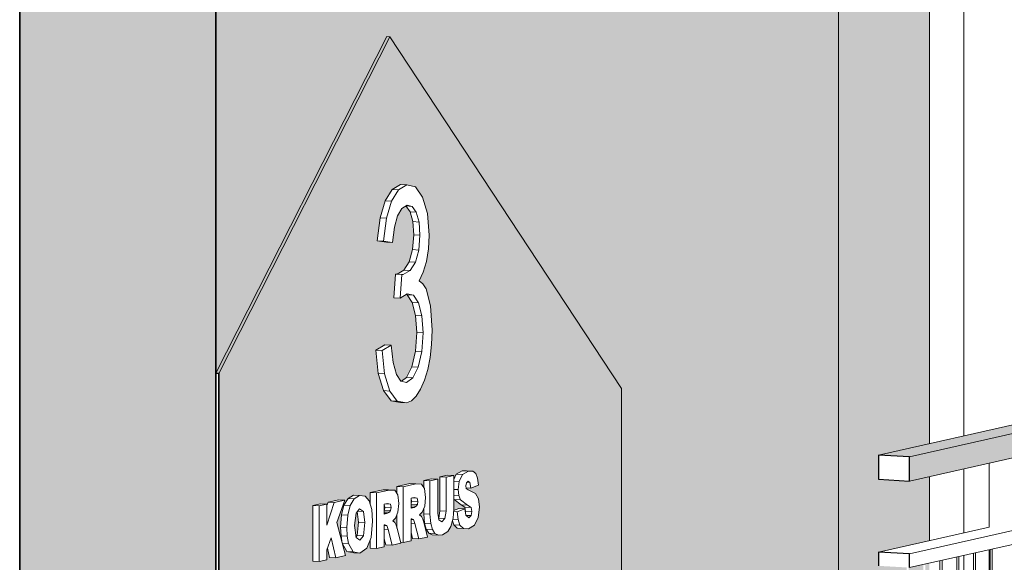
# Model space of a CAD drawing. Header units: millimetres. Extents: x -35550 to -1797, y -2320 to 9844.
# Tile 88 of 96: x -11083 to -9669, y 7360 to 8139. Entities that reach past the tile are written whole.
import ezdxf

# ---------------------------------------------------------------- set-up
doc = ezdxf.new("R2010")
doc.units = ezdxf.units.MM
for name, color, linetype, lineweight in [('Balusters', 7, 'Continuous', 18), ('Generic Models', 7, 'Continuous', 18), ('Generic Models-6', 7, 'Continuous', 35), ('Railings', 7, 'Continuous', 18), ('Rails', 7, 'Continuous', 25), ('Rails-2', 7, 'Continuous', 18), ('Section Boxes', 7, 'Continuous', 9), ('Walls', 7, 'Continuous', 18), ('Walls-1', 7, 'Continuous', 35)]:
    doc.layers.add(name, color=color, linetype=linetype, lineweight=lineweight)
for name, color, linetype, lineweight, true_color in [('Cut Pattern-1', 7, 'Continuous', 18, 0x787878), ('Generic Models-4', 7, 'Continuous', 18, 0x7da2b7), ('Rails-1', 7, 'Continuous', 18, 0xbd9e5e), ('Surface Pattern-1', 7, 'Continuous', 18, 0xc0c0c0)]:
    doc.layers.add(name, color=color, linetype=linetype, lineweight=lineweight, true_color=true_color)

# ---------------------------------------------------------------- blocks, each defined once
blk = doc.blocks.new('Railing - 20x50mm-V200-3D - trepikoda')
at = {"layer": 'Balusters'}
for p, q in [((26332.1, 7514.3), (26323.2, 7512.3)), ((26323.2, 6508.6), (26323.2, 7512.3)), ((26332.1, 7514.3), (26332.1, 6510.6)), ((26278.4, 7410.5), (26278.4, 7502.2)), ((26278.4, 7344.4), (26278.4, 7378)), ((26278.4, 7294.7), (26278.4, 7341.6)), ((26278.4, 7245), (26278.4, 7291.9)), ((26278.4, 7195.3), (26278.4, 7242.2)), ((26278.4, 7145.6), (26278.4, 7192.5)), ((26278.4, 7095.9), (26278.4, 7142.9)), ((26278.4, 7046.2), (26278.4, 7093.2)), ((26278.4, 6996.5), (26278.4, 7043.5)), ((26278.4, 6946.9), (26278.4, 6993.8)), ((26278.4, 6897.2), (26278.4, 6944.1)), ((26278.4, 6847.5), (26278.4, 6894.4)), ((26278.4, 6797.8), (26278.4, 6844.7)), ((26278.4, 6748.1), (26278.4, 6795)), ((26278.4, 6698.4), (26278.4, 6745.4)), ((26278.4, 6648.7), (26278.4, 6695.7)), ((26278.4, 6610.5), (26278.4, 6646)), ((26278.4, 6552), (26278.4, 6578)), ((26282.9, 6510.9), (26323.2, 6508.6)), ((26323.2, 6508.6), (26332.1, 6510.6))]:
    blk.add_line(p, q, dxfattribs=at)
blk = doc.blocks.new('Railing - 3mm-V201-3D - trepikoda')
at = {"layer": 'Balusters'}
for p, q in [((26279.8, 7378.3), (26279.8, 6604.8)), ((26282.8, 6604.8), (26282.8, 7379)), ((26282.6, 6604.8), (26282.8, 6604.8))]:
    blk.add_line(p, q, dxfattribs=at)
blk.add_polyline3d([(26279.8, 6604.8, 0), (26279.8, 6604.8, 0), (26280, 6604.7, 0), (26280.6, 6604.7, 0), (26281.4, 6604.7, 0), (26282.1, 6604.7, 0), (26282.6, 6604.8, 0)], dxfattribs=at)
blk = doc.blocks.new('Railing - 3mm-V202-3D - trepikoda')
at = {"layer": 'Balusters'}
for p, q in [((26255.8, 7372.9), (26255.8, 7337.9)), ((26258.8, 6599.4), (26258.8, 7373.6)), ((26255.8, 7337.8), (26255.8, 7288.2)), ((26255.8, 7288.2), (26255.8, 7238.5)), ((26255.8, 7238.5), (26255.8, 7188.8)), ((26255.8, 7188.8), (26255.8, 7139.1)), ((26255.8, 7139.1), (26255.8, 7089.4)), ((26255.8, 7089.4), (26255.8, 7039.7)), ((26255.8, 7039.7), (26255.8, 6990)), ((26255.8, 6990), (26255.8, 6940.4)), ((26255.8, 6940.3), (26255.8, 6890.7)), ((26255.8, 6890.7), (26255.8, 6841)), ((26255.8, 6841), (26255.8, 6791.3)), ((26255.8, 6790.7), (26255.8, 6741.6)), ((26255.8, 6741.6), (26255.8, 6691.9)), ((26255.8, 6691.9), (26255.8, 6642.2)), ((26255.8, 6642.2), (26255.8, 6599.4)), ((26258.6, 6599.4), (26258.8, 6599.4))]:
    blk.add_line(p, q, dxfattribs=at)
blk.add_polyline3d([(26255.8, 6599.4, 0), (26255.8, 6599.4, 0), (26256.1, 6599.3, 0), (26256.6, 6599.3, 0), (26257.4, 6599.3, 0), (26258.1, 6599.3, 0), (26258.6, 6599.4, 0)], dxfattribs=at)
blk = doc.blocks.new('Railing - 3mm-V203-3D - trepikoda')
at = {"layer": 'Balusters'}
for p, q in [((26231.8, 7367.5), (26231.8, 7332.4)), ((26234.8, 6594), (26234.8, 7368.2)), ((26231.8, 7332.4), (26231.8, 7282.7)), ((26231.8, 7282.7), (26231.8, 7233)), ((26231.8, 7233), (26231.8, 7183.4)), ((26231.8, 7183.3), (26231.8, 7133.7)), ((26231.8, 7133.6), (26231.8, 7084)), ((26231.8, 7083.9), (26231.8, 7034.3)), ((26231.8, 7034.3), (26231.8, 6984.6)), ((26231.8, 6984.6), (26231.8, 6934.9)), ((26231.8, 6934.9), (26231.8, 6885.2)), ((26231.8, 6885.2), (26231.8, 6835.5)), ((26231.8, 6835.5), (26231.8, 6785.9)), ((26231.8, 6785.8), (26231.8, 6736.2)), ((26231.8, 6736.1), (26231.8, 6686.5)), ((26231.8, 6686.4), (26231.8, 6636.8)), ((26231.8, 6636.8), (26231.8, 6594)), ((26234.7, 6594), (26234.8, 6594))]:
    blk.add_line(p, q, dxfattribs=at)
blk.add_polyline3d([(26231.8, 6594, 0), (26231.8, 6594, 0), (26232.1, 6593.9, 0), (26232.7, 6593.9, 0), (26233.4, 6593.9, 0), (26234.2, 6593.9, 0), (26234.7, 6594, 0)], dxfattribs=at)
blk = doc.blocks.new('Railing - 3mm-V204-3D - trepikoda')
at = {"layer": 'Balusters'}
for p, q in [((26207.8, 7362.1), (26207.8, 7327)), ((26210.8, 6588.6), (26210.8, 7362.8)), ((26207.8, 7326.9), (26207.8, 7277.3)), ((26207.8, 7277.2), (26207.8, 7227.6)), ((26207.8, 7227.5), (26207.8, 7177.9)), ((26207.8, 7177.9), (26207.8, 7128.2)), ((26207.8, 7128.2), (26207.8, 7078.5)), ((26207.8, 7078.5), (26207.8, 7028.9)), ((26207.8, 7028.8), (26207.8, 6979.2)), ((26207.8, 6979.1), (26207.8, 6929.5)), ((26207.8, 6929.4), (26207.8, 6879.8)), ((26207.8, 6879.7), (26207.8, 6830.1)), ((26207.8, 6830), (26207.8, 6780.4)), ((26207.8, 6780.4), (26207.8, 6730.7)), ((26207.8, 6730.7), (26207.8, 6681)), ((26207.8, 6681), (26207.8, 6631.4)), ((26207.8, 6631.3), (26207.8, 6588.6)), ((26210.7, 6588.6), (26210.8, 6588.6))]:
    blk.add_line(p, q, dxfattribs=at)
blk.add_polyline3d([(26207.8, 6588.6, 0), (26207.8, 6588.6, 0), (26208.1, 6588.5, 0), (26208.7, 6588.5, 0), (26209.4, 6588.5, 0), (26210.2, 6588.5, 0), (26210.7, 6588.6, 0)], dxfattribs=at)
blk = doc.blocks.new('Railing - Railing-2228385-3D - trepikoda')
at = {"layer": 'Rails-1'}
for points in [[(26164.3, 7511.3), (26663.4, 7623.8), (26618.4, 7626.2), (26119.4, 7513.8)], [(26164.3, 7476.5), (26641.9, 7584.2), (26641.9, 7618.5), (26164.3, 7511.3)]]:
    blk.add_hatch(color=256, dxfattribs=at).paths.add_polyline_path(points, flags=0)
at = {"layer": 'Rails'}
for p, q in [((26164.3, 7511.3), (26119.4, 7513.8)), ((26119.4, 7513.8), (26119.4, 7479)), ((26164.3, 7476.5), (26164.3, 7511.3)), ((26119.4, 7479), (26164.3, 7476.5)), ((26164.3, 7372.2), (26119.4, 7374.6)), ((26119.4, 7374.6), (26119.4, 7354.8)), ((26164.3, 7352.3), (26164.3, 7372.2))]:
    blk.add_line(p, q, dxfattribs=at)
at = {"layer": 'Rails-2'}
for p, q in [((26618.6, 7626.2), (26119.4, 7513.8)), ((26164.3, 7511.3), (26663.4, 7623.8)), ((26164.3, 7476.5), (26641.9, 7584.2)), ((26164.3, 7372.2), (26641.2, 7479.6)), ((26164.3, 7352.3), (26641.2, 7459.8)), ((26278.4, 7410.5), (26119.4, 7374.6))]:
    blk.add_line(p, q, dxfattribs=at)
for name in ['Railing - 20x50mm-V200-3D - trepikoda', 'Railing - 3mm-V203-3D - trepikoda', 'Railing - 3mm-V202-3D - trepikoda', 'Railing - 3mm-V201-3D - trepikoda', 'Railing - 3mm-V204-3D - trepikoda']:
    blk.add_blockref(name, (0, 0))
blk = doc.blocks.new('Generic Models 34 - Generic Models 8-2296736-3D - trepikoda')
at = {"layer": 'Generic Models-4'}
blk.add_hatch(color=256, dxfattribs=at).paths.add_polyline_path([(25172.2, 7631.1), (25417.8, 8114.4), (25413.2, 8114.4), (25167.8, 7631.3)], flags=0)
h = blk.add_hatch(color=256, dxfattribs=at)
h.paths.add_polyline_path([(25172.2, 6568.4), (25306.9, 6598.7), (25307.3, 7294.5), (25528.7, 7344.4), (25528.7, 6648.7), (25750.4, 6698.7), (25750.4, 7609.6), (25417.8, 8114.4), (25172.2, 7631.1), (25172.2, 6568.6)], flags=0)
h.paths.add_polyline_path([(25480.8, 7139.9), (25495.4, 7166), (25480.8, 7185.6), (25480.8, 7167.7), (25452.9, 7161.4), (25452.9, 7151.5), (25480.8, 7157.8), (25480.8, 7151.5)], flags=0)
h.paths.add_polyline_path([(25316.3, 7361.1), (25307.3, 7361.6), (25307.3, 7441.4), (25318.5, 7443.9), (25327.4, 7443.4), (25327.4, 7441.2), (25329.1, 7446.3), (25344.3, 7449.7), (25353.3, 7449.2), (25341.6, 7416.9), (25354, 7369.6), (25340.3, 7366.5), (25331.3, 7367), (25328.3, 7380.2), (25327.4, 7377.7), (25327.4, 7363.6), (25324.8, 7363)], flags=0)
h.paths.add_polyline_path([(25374.9, 7372.8), (25364.2, 7373.6), (25356, 7375.4), (25349.6, 7387.6), (25347.7, 7397.7), (25347.3, 7413.3), (25348.3, 7428.2), (25352, 7442.1), (25357.8, 7451.6), (25365.5, 7456.1), (25382.4, 7454.7), (25388.2, 7448), (25389.7, 7443.1), (25389.7, 7460), (25409.8, 7464), (25424.8, 7463.4), (25428.1, 7458.4), (25428.1, 7468.6), (25448.2, 7472.7), (25463.2, 7472), (25466.5, 7467.1), (25466.5, 7477.3), (25477.6, 7479.8), (25486.6, 7479.3), (25486.8, 7429.1), (25487.9, 7423.2), (25489.5, 7436.8), (25489.5, 7482.5), (25500.7, 7485), (25509.6, 7484.5), (25509.6, 7478.9), (25513.2, 7486.3), (25522.2, 7491.3), (25536.7, 7490.7), (25541.1, 7487.5), (25543.9, 7480.8), (25545.2, 7470.5), (25532.8, 7466.6), (25527.3, 7466.5), (25527.3, 7466), (25530.5, 7463.7), (25540.7, 7458.9), (25545.2, 7450.9), (25546.6, 7439.2), (25544.8, 7424.4), (25538.9, 7412.9), (25531, 7408), (25514.4, 7408.7), (25509.5, 7413.6), (25507.6, 7419.4), (25505.6, 7411.5), (25501.1, 7403.9), (25492.6, 7399.4), (25485.1, 7399.2), (25478.8, 7399.5), (25473.6, 7401.6), (25469.8, 7407.7), (25467.4, 7417.3), (25466.5, 7434.2), (25466.5, 7437.2), (25464.4, 7431.9), (25460.4, 7427.8), (25463.3, 7425.6), (25466.6, 7417.3), (25471.9, 7396.2), (25459.4, 7393.4), (25450.4, 7393.9), (25448.2, 7402.5), (25448.2, 7390.9), (25437, 7388.3), (25433.4, 7388.3), (25433.6, 7387.6), (25421, 7384.7), (25412, 7385.2), (25409.8, 7393.8), (25409.8, 7382.2), (25398.6, 7379.7), (25389.7, 7380.2), (25389.4, 7391.5), (25384.9, 7380), (25378.5, 7375.4)], flags=0)
h.paths.add_polyline_path([(25369.1, 7396.1), (25371, 7398.4), (25372.9, 7417.3), (25370.9, 7432.5), (25369.2, 7430.3), (25367.5, 7409.9), (25369, 7397.2)], flags=0)
h.paths.add_polyline_path([(25428.1, 7409), (25428.1, 7428.6), (25424.9, 7422.2), (25422.1, 7419.2), (25424.9, 7416.9), (25426.6, 7413.2)], flags=0)
h.paths.add_polyline_path([(25526.3, 7432.3), (25526.5, 7433.5), (25525.6, 7439), (25510, 7450), (25509.6, 7449.5), (25509.6, 7434.4), (25516.7, 7437), (25525.7, 7436.5), (25526.3, 7432.5)], flags=0)
h.paths.add_polyline_path([(25409.8, 7434.6), (25409.9, 7434.8), (25410.6, 7439), (25409.8, 7442.7), (25409.8, 7434.8)], flags=0)
h.paths.add_polyline_path([(25448.2, 7443.3), (25448.3, 7443.5), (25449, 7447.6), (25448.2, 7451.4), (25448.2, 7443.5)], flags=0)
h.paths.add_polyline_path([(25441.6, 7588.6), (25432.6, 7589.1), (25419.6, 7591.8), (25408.7, 7606.3), (25401, 7631), (25397.5, 7664.4), (25410.6, 7672.2), (25419.6, 7671.7), (25422.6, 7646.7), (25427.3, 7629.4), (25434.4, 7619.7), (25441.8, 7625.1), (25449.4, 7640.6), (25454.8, 7664.7), (25456.5, 7689.9), (25454.7, 7714.8), (25449.4, 7733.5), (25442.6, 7743.7), (25440.8, 7744.1), (25432.7, 7739), (25423.7, 7739.5), (25425.9, 7773.5), (25428.9, 7773.9), (25437.8, 7779.2), (25445.5, 7791.3), (25450.4, 7808.7), (25452.1, 7830), (25450.8, 7848.9), (25446.7, 7863), (25440.7, 7871.4), (25434.9, 7867.5), (25428.9, 7857.3), (25424.3, 7841), (25421.8, 7818.9), (25408.7, 7820), (25399.7, 7821.4), (25403.9, 7854.2), (25411.3, 7878.8), (25421.2, 7895), (25433.1, 7902.3), (25442.5, 7901.7), (25454.4, 7898.9), (25464.8, 7884.3), (25471.8, 7860.4), (25474.2, 7829.5), (25473, 7808.2), (25469.8, 7789.6), (25465.3, 7775.2), (25459.8, 7764.1), (25465.8, 7758.9), (25470, 7751.4), (25476.1, 7728.3), (25478.4, 7689.4), (25477.9, 7672.6), (25475.8, 7653.9), (25472.4, 7636.8), (25467.6, 7621.3), (25461.9, 7608.3), (25455.7, 7598.5), (25448.9, 7591.9), (25441.8, 7588.7)], flags=0)
at = {"layer": 'Generic Models'}
for p, q in [((25167.8, 7631.3), (25413.3, 8114.6)), ((25417.8, 8114.4), (25172.2, 7631.1)), ((25413.3, 8114.6), (25417.8, 8114.4)), ((25750.4, 7609.6), (25417.8, 8114.4)), ((25750.4, 6698.7), (25750.4, 7609.6))]:
    blk.add_line(p, q, dxfattribs=at)
at = {"layer": 'Generic Models-6'}
for p, q in [((25172.2, 7631.1), (25167.8, 7631.3)), ((25167.8, 7631.3), (25167.8, 6568.6)), ((25172.2, 6568.4), (25172.2, 7631.1))]:
    blk.add_line(p, q, dxfattribs=at)

msp = doc.modelspace()

# ---------------------------------------------------------------- hatches: boundary and pattern name
at = {"layer": 'Cut Pattern-1'}
msp.add_hatch(color=256, dxfattribs=at).paths.add_polyline_path([(-10907.5, 6479), (-10907.5, 6574.5), (-10801.2, 6568.6), (-10801.2, 9306), (-11082.7, 9321.5), (-11082.7, 6488.7), (-11074.6, 6488.2)], flags=0)
at = {"layer": 'Surface Pattern-1'}
h = msp.add_hatch(color=256, dxfattribs=at)
h.paths.add_polyline_path([(-10662, 6600), (-10444.8, 6649), (-10444.8, 7343.3), (-10662, 7294.4), (-10662, 6601)], flags=0)
h.paths.add_polyline_path([(-10218.6, 6700), (-9809.1, 6792.2), (-9809.1, 6818), (-9827.1, 6813.9), (-9828.4, 6815.5), (-9827.1, 6816.9), (-9809.1, 6821), (-9809.1, 6867.7), (-9827.1, 6863.6), (-9828.4, 6865.2), (-9827.1, 6866.6), (-9809.1, 6870.6), (-9809.1, 6917.3), (-9827.1, 6913.3), (-9828.4, 6914.8), (-9827.1, 6916.3), (-9809.1, 6920.3), (-9809.1, 6967), (-9827.1, 6963), (-9828.4, 6964.5), (-9826.2, 6966.2), (-9809.1, 6970), (-9809.1, 7016.7), (-9827.1, 7012.7), (-9828.4, 7014.2), (-9827.1, 7015.6), (-9809.1, 7019.7), (-9809.1, 7066.4), (-9827.1, 7062.3), (-9828.4, 7063.9), (-9827.1, 7065.3), (-9809.1, 7069.4), (-9809.1, 7116.1), (-9827.1, 7112), (-9828.4, 7113.6), (-9827.1, 7115), (-9809.1, 7119.1), (-9809.1, 7165.8), (-9827.1, 7161.7), (-9828.4, 7163.3), (-9827.1, 7164.7), (-9809.1, 7168.8), (-9809.1, 7215.5), (-9827.1, 7211.4), (-9828.4, 7213), (-9827.1, 7214.4), (-9809.1, 7218.5), (-9809.1, 7265.2), (-9827.1, 7261.1), (-9828.4, 7262.7), (-9827.1, 7264.1), (-9809.1, 7268.1), (-9809.1, 7314.9), (-9827.1, 7310.8), (-9828.4, 7312.4), (-9827.1, 7313.8), (-9809.1, 7317.8), (-9809.1, 7352.5), (-9849.5, 7354.8), (-9849.5, 7374.6), (-9776.4, 7391.1), (-9776.4, 7482.9), (-9804.7, 7476.5), (-9849.5, 7479), (-9849.5, 7513.8), (-9776.4, 7530.2), (-9776.4, 9262.1), (-9797.4, 9263.3), (-9797.4, 9361.7), (-10342.6, 9391.8), (-10693.6, 9312.7), (-10749.9, 9315.8), (-10783.3, 9305), (-10801.2, 9306), (-10801.2, 7631.3), (-10555.6, 8114.6), (-10551.2, 8114.4), (-10218.6, 7609.6), (-10218.6, 7053.9)], flags=0)
h.paths.add_polyline_path([(-9806.1, 6792.9), (-9785.1, 6797.6), (-9785.1, 6823.4), (-9806.1, 6818.6), (-9806.1, 6801.1)], flags=0)
h.paths.add_polyline_path([(-9782.1, 6798.3), (-9776.4, 6799.6), (-9776.4, 6825.3), (-9782.1, 6824), (-9782.1, 6801.1)], flags=0)
h.paths.add_polyline_path([(-9806.1, 6821.6), (-9785.1, 6826.4), (-9785.1, 6873.1), (-9806.1, 6868.3), (-9806.1, 6836.1)], flags=0)
h.paths.add_polyline_path([(-9782.1, 6827), (-9776.4, 6828.3), (-9776.4, 6875), (-9782.1, 6873.7), (-9782.1, 6830.6)], flags=0)
h.paths.add_polyline_path([(-9806.1, 6871.3), (-9785.1, 6876), (-9785.1, 6922.7), (-9806.1, 6918), (-9806.1, 6878.4)], flags=0)
h.paths.add_polyline_path([(-9782.1, 6876.7), (-9776.4, 6878.4), (-9776.4, 6924.7), (-9782.1, 6923.4), (-9782.1, 6876.9)], flags=0)
h.paths.add_polyline_path([(-9806.1, 6921), (-9785.1, 6925.7), (-9785.1, 6972.4), (-9806.1, 6967.7), (-9806.1, 6935.4)], flags=0)
h.paths.add_polyline_path([(-9782.1, 6926.4), (-9776.4, 6927.7), (-9776.4, 6974.4), (-9782.1, 6973.1), (-9782.1, 6960.7)], flags=0)
h.paths.add_polyline_path([(-9806.1, 6970.7), (-9785.1, 6975.4), (-9785.1, 7022.1), (-9806.1, 7017.4), (-9806.1, 6985.1)], flags=0)
h.paths.add_polyline_path([(-9782.1, 6976.1), (-9776.4, 6977.4), (-9776.4, 7024.1), (-9782.1, 7022.8), (-9782.1, 7010.4)], flags=0)
h.paths.add_polyline_path([(-9806.1, 7020.4), (-9785.1, 7025.1), (-9785.1, 7071.8), (-9806.1, 7067.1), (-9806.1, 7034.8)], flags=0)
h.paths.add_polyline_path([(-9782.1, 7025.8), (-9776.4, 7027.1), (-9776.4, 7073.8), (-9782.1, 7072.5), (-9782.1, 7053.9)], flags=0)
h.paths.add_polyline_path([(-9806.1, 7070.1), (-9785.1, 7074.8), (-9785.1, 7121.5), (-9806.1, 7116.8), (-9806.1, 7084.5)], flags=0)
h.paths.add_polyline_path([(-9782.1, 7075.5), (-9776.4, 7076.8), (-9776.4, 7123.5), (-9782.1, 7122.2), (-9782.1, 7109.8)], flags=0)
h.paths.add_polyline_path([(-9806.1, 7119.8), (-9785.1, 7124.5), (-9785.1, 7171.2), (-9806.1, 7166.5), (-9806.1, 7134.2)], flags=0)
h.paths.add_polyline_path([(-9782.1, 7125.2), (-9776.4, 7126.4), (-9776.4, 7173.1), (-9782.1, 7171.9), (-9782.1, 7141.6)], flags=0)
h.paths.add_polyline_path([(-10488.2, 7139.9), (-10492.6, 7140.1), (-10492.6, 7156.8), (-10516.1, 7151.5), (-10520.6, 7151.8), (-10520.6, 7161.7), (-10492.6, 7168.2), (-10492.6, 7185.9), (-10488.2, 7185.6), (-10473.6, 7166), (-10481.7, 7151.5)], flags=0)
h.paths.add_polyline_path([(-9806.1, 7169.4), (-9785.1, 7174.2), (-9785.1, 7220.9), (-9806.1, 7216.1), (-9806.1, 7183.9)], flags=0)
h.paths.add_polyline_path([(-9782.1, 7174.9), (-9776.4, 7176.1), (-9776.4, 7222.8), (-9782.1, 7221.6), (-9782.1, 7209.1)], flags=0)
h.paths.add_polyline_path([(-9806.1, 7219.1), (-9785.1, 7223.9), (-9785.1, 7270.6), (-9806.1, 7265.8), (-9806.1, 7229.4)], flags=0)
h.paths.add_polyline_path([(-9782.1, 7224.5), (-9776.4, 7225.8), (-9776.4, 7272.5), (-9782.1, 7271.2), (-9782.1, 7227)], flags=0)
h.paths.add_polyline_path([(-9806.1, 7268.8), (-9785.1, 7273.6), (-9785.1, 7320.3), (-9806.1, 7315.5), (-9806.1, 7283.3)], flags=0)
h.paths.add_polyline_path([(-9782.1, 7274.2), (-9776.4, 7275.5), (-9776.4, 7322.2), (-9782.1, 7320.9), (-9782.1, 7308.5)], flags=0)
h.paths.add_polyline_path([(-9806.1, 7318.5), (-9785.1, 7323.2), (-9785.1, 7356.7), (-9806.1, 7352.3), (-9806.1, 7332.9)], flags=0)
h.paths.add_polyline_path([(-9782.1, 7323.9), (-9776.4, 7325.2), (-9776.4, 7358.7), (-9782.1, 7357.4), (-9782.1, 7352.3)], flags=0)

# ---------------------------------------------------------------- linework, layer by layer
at = {"layer": 'Generic Models'}
for p, q in [((-10557.7, 7878.8), (-10547.7, 7895)), ((-10538.8, 7894.5), (-10548.7, 7878.3)), ((-10547.7, 7895), (-10535.9, 7902.3)), ((-10547.7, 7895), (-10538.8, 7894.5)), ((-10526.9, 7901.8), (-10538.8, 7894.5)), ((-10535.9, 7902.3), (-10526.9, 7901.8)), ((-10514.5, 7898.9), (-10526.9, 7901.8)), ((-10504.1, 7884.3), (-10514.5, 7898.9)), ((-10565.1, 7854.2), (-10557.7, 7878.8)), ((-10557.7, 7878.8), (-10548.7, 7878.3)), ((-10548.7, 7878.3), (-10556.1, 7853.7)), ((-10497.1, 7860.4), (-10504.1, 7884.3)), ((-10540.1, 7857.3), (-10533.9, 7867.8)), ((-10533.9, 7867.8), (-10526.5, 7872.5)), ((-10522.2, 7863), (-10528.2, 7871.4)), ((-10528.2, 7871.4), (-10519.3, 7870.9)), ((-10526.5, 7872.5), (-10519.3, 7870.9)), ((-10518.2, 7848.9), (-10522.2, 7863)), ((-10522.2, 7863), (-10513.3, 7862.5)), ((-10519.3, 7870.9), (-10513.3, 7862.5)), ((-10513.3, 7862.5), (-10509.2, 7848.4)), ((-10569.2, 7821.4), (-10565.1, 7854.2)), ((-10565.1, 7854.2), (-10556.1, 7853.7)), ((-10556.1, 7853.7), (-10560.3, 7820.9)), ((-10544.6, 7841), (-10540.1, 7857.3)), ((-10516.8, 7830), (-10518.2, 7848.9)), ((-10518.2, 7848.9), (-10509.2, 7848.4)), ((-10509.2, 7848.4), (-10507.9, 7829.5)), ((-10494.8, 7829.6), (-10497.1, 7860.4)), ((-10547.2, 7818.9), (-10544.6, 7841)), ((-10556.1, 7819.4), (-10569.2, 7821.4)), ((-10569.2, 7821.4), (-10560.3, 7820.9)), ((-10560.3, 7820.9), (-10547.2, 7818.9)), ((-10556.1, 7819.4), (-10547.2, 7818.9)), ((-10518.5, 7808.7), (-10516.8, 7830)), ((-10516.8, 7830), (-10507.9, 7829.5)), ((-10507.9, 7829.5), (-10509.5, 7808.2)), ((-10495.7, 7809.7), (-10494.8, 7829.6)), ((-10523.5, 7791.3), (-10518.5, 7808.7)), ((-10518.5, 7808.7), (-10509.5, 7808.2)), ((-10509.5, 7808.2), (-10514.5, 7790.8)), ((-10498.6, 7791.8), (-10495.7, 7809.7)), ((-10531.1, 7779.2), (-10523.5, 7791.3)), ((-10523.5, 7791.3), (-10514.5, 7790.8)), ((-10514.5, 7790.8), (-10522.2, 7778.7)), ((-10503.1, 7776.3), (-10498.6, 7791.8)), ((-10540.8, 7773.5), (-10531.1, 7779.2)), ((-10522.2, 7778.7), (-10531.8, 7773)), ((-10531.1, 7779.2), (-10522.2, 7778.7)), ((-10509.1, 7764.1), (-10503.1, 7776.3)), ((-10545.2, 7739.5), (-10543, 7773.5)), ((-10543, 7773.5), (-10540.8, 7773.5)), ((-10543, 7773.5), (-10534.1, 7773)), ((-10540.8, 7773.5), (-10531.8, 7773)), ((-10534.1, 7773), (-10536.3, 7739)), ((-10531.8, 7773), (-10534.1, 7773)), ((-10503.7, 7759.8), (-10509.1, 7764.1)), ((-10499.2, 7752.5), (-10503.7, 7759.8)), ((-10492.8, 7728.3), (-10499.2, 7752.5)), ((-10545.2, 7739.5), (-10536.3, 7739)), ((-10536.3, 7739), (-10526.2, 7745.4)), ((-10526.4, 7743.7), (-10528.2, 7744.1)), ((-10519, 7732.8), (-10526.4, 7743.7)), ((-10526.4, 7743.7), (-10517.4, 7743.2)), ((-10526.2, 7745.4), (-10517.4, 7743.2)), ((-10517.4, 7743.2), (-10510.1, 7732.3)), ((-10514.1, 7714.4), (-10519, 7732.8)), ((-10519, 7732.8), (-10510.1, 7732.3)), ((-10510.1, 7732.3), (-10505.2, 7713.9)), ((-10490.4, 7692.9), (-10492.8, 7728.3)), ((-10512.5, 7689.9), (-10514.1, 7714.4)), ((-10514.1, 7714.4), (-10505.2, 7713.9)), ((-10505.2, 7713.9), (-10503.5, 7689.4)), ((-10491.1, 7672.6), (-10490.4, 7692.9)), ((-10514.2, 7662.9), (-10512.5, 7689.9)), ((-10512.5, 7689.9), (-10503.5, 7689.4)), ((-10503.5, 7689.4), (-10505.3, 7662.4)), ((-10571.4, 7664.4), (-10558.3, 7672.2)), ((-10567.9, 7631), (-10571.4, 7664.4)), ((-10562.4, 7663.9), (-10571.4, 7664.4)), ((-10549.4, 7671.7), (-10562.4, 7663.9)), ((-10562.4, 7663.9), (-10559, 7630.5)), ((-10558.3, 7672.2), (-10549.4, 7671.7)), ((-10546.3, 7646.7), (-10549.4, 7671.7)), ((-10493.1, 7653.9), (-10491.1, 7672.6)), ((-10519.5, 7640.6), (-10514.2, 7662.9)), ((-10514.2, 7662.9), (-10505.3, 7662.4)), ((-10505.3, 7662.4), (-10510.6, 7640.1)), ((-10496.5, 7636.8), (-10493.1, 7653.9)), ((-10541.6, 7629.4), (-10546.3, 7646.7)), ((-10527.2, 7625.1), (-10519.5, 7640.6)), ((-10519.5, 7640.6), (-10510.6, 7640.1)), ((-10510.6, 7640.1), (-10518.2, 7624.6)), ((-10501.3, 7621.3), (-10496.5, 7636.8)), ((-10560.2, 7606.3), (-10567.9, 7631)), ((-10559, 7630.5), (-10567.9, 7631)), ((-10559, 7630.5), (-10551.3, 7605.8)), ((-10535.2, 7619.9), (-10541.6, 7629.4)), ((-10534.5, 7619.7), (-10527.2, 7625.1)), ((-10527.2, 7625.1), (-10518.2, 7624.6)), ((-10518.2, 7624.6), (-10527.2, 7618)), ((-10507, 7608.3), (-10501.3, 7621.3)), ((-10527.2, 7618), (-10535.2, 7619.9)), ((-10513.3, 7598.5), (-10507, 7608.3)), ((-10549.4, 7591.8), (-10560.2, 7606.3)), ((-10551.3, 7605.8), (-10560.2, 7606.3)), ((-10551.3, 7605.8), (-10540.4, 7591.3)), ((-10520.1, 7591.9), (-10513.3, 7598.5)), ((-10536.3, 7589.1), (-10549.4, 7591.8)), ((-10540.4, 7591.3), (-10549.4, 7591.8)), ((-10540.4, 7591.3), (-10527.4, 7588.6)), ((-10527.4, 7588.6), (-10536.3, 7589.1)), ((-10527.4, 7588.6), (-10520.1, 7591.9)), ((-10502.5, 7477.3), (-10491.3, 7479.8)), ((-10482.3, 7479.3), (-10491.3, 7479.8)), ((-10479.4, 7482.5), (-10468.3, 7485)), ((-10479.4, 7433.8), (-10479.4, 7482.5)), ((-10479.4, 7482.5), (-10470.5, 7482)), ((-10459.3, 7484.5), (-10470.5, 7482)), ((-10470.5, 7482), (-10470.5, 7433.3)), ((-10459.3, 7484.5), (-10468.3, 7485)), ((-10459.3, 7478.9), (-10455.7, 7486.3)), ((-10459.3, 7436.8), (-10459.3, 7484.5)), ((-10455.7, 7486.3), (-10447.1, 7491.3)), ((-10455.7, 7486.3), (-10446.8, 7485.8)), ((-10446.8, 7485.8), (-10451.5, 7476.1)), ((-10447.1, 7491.3), (-10441.2, 7491.2)), ((-10447.1, 7491.3), (-10438.1, 7490.8)), ((-10438.1, 7490.8), (-10446.8, 7485.8)), ((-10441.2, 7491.2), (-10432.2, 7490.7)), ((-10432.2, 7490.7), (-10438.1, 7490.8)), ((-10427.9, 7487.5), (-10432.2, 7490.7)), ((-10425.1, 7480.8), (-10427.9, 7487.5)), ((-10423.7, 7470.5), (-10425.1, 7480.8)), ((-10540.9, 7468.6), (-10522.5, 7472.8)), ((-10540.9, 7458.4), (-10540.9, 7468.6)), ((-10540.9, 7468.6), (-10531.9, 7468.1)), ((-10513.6, 7472.3), (-10531.9, 7468.1)), ((-10531.9, 7468.1), (-10531.9, 7388.3)), ((-10522.5, 7472.8), (-10514.8, 7472.5)), ((-10522.5, 7472.8), (-10513.6, 7472.3)), ((-10514.8, 7472.5), (-10505.8, 7472)), ((-10505.8, 7472), (-10513.6, 7472.3)), ((-10501.5, 7465.6), (-10505.8, 7472)), ((-10502.5, 7467.1), (-10502.5, 7477.3)), ((-10493.5, 7476.8), (-10502.5, 7477.3)), ((-10499.8, 7452.7), (-10501.5, 7465.6)), ((-10482.3, 7479.3), (-10493.5, 7476.8)), ((-10493.5, 7476.8), (-10493.5, 7429.1)), ((-10482.3, 7430.6), (-10482.3, 7479.3)), ((-10459.3, 7476.5), (-10451.5, 7476.1)), ((-10451.5, 7476.1), (-10453, 7464.2)), ((-10441.9, 7469.5), (-10441.1, 7474.2)), ((-10441.6, 7466), (-10441.9, 7469.5)), ((-10434.9, 7466.5), (-10441.7, 7466.9)), ((-10438.5, 7463.7), (-10441.6, 7466)), ((-10441.1, 7474.2), (-10438.9, 7476.6)), ((-10440.6, 7474.8), (-10436.2, 7474.6)), ((-10438.9, 7476.6), (-10436.2, 7474.6)), ((-10436.2, 7474.6), (-10434.9, 7466.5)), ((-10434.9, 7466.5), (-10423.7, 7470.5)), ((-10617, 7442.1), (-10611.2, 7451.6)), ((-10611.2, 7451.6), (-10603.4, 7456.1)), ((-10602.2, 7451.1), (-10611.2, 7451.6)), ((-10603.4, 7456.1), (-10594.5, 7455.6)), ((-10594.5, 7455.6), (-10602.2, 7451.1)), ((-10586.6, 7454.7), (-10594.5, 7455.6)), ((-10580.7, 7448), (-10586.6, 7454.7)), ((-10579.3, 7460), (-10560.9, 7464.1)), ((-10579.3, 7443.1), (-10579.3, 7460)), ((-10570.3, 7459.5), (-10579.3, 7460)), ((-10552, 7463.6), (-10570.3, 7459.5)), ((-10570.3, 7459.5), (-10570.3, 7379.7)), ((-10560.9, 7464.1), (-10553.2, 7463.9)), ((-10552, 7463.6), (-10560.9, 7464.1)), ((-10544.2, 7463.4), (-10553.2, 7463.9)), ((-10544.2, 7463.4), (-10552, 7463.6)), ((-10539.8, 7456.9), (-10544.2, 7463.4)), ((-10538.2, 7444.1), (-10539.8, 7456.9)), ((-10520.7, 7451.9), (-10516, 7452.9)), ((-10520.7, 7437.8), (-10520.7, 7451.9)), ((-10519.9, 7447.6), (-10520.7, 7451.4)), ((-10512, 7452), (-10518.4, 7452.4)), ((-10516, 7452.9), (-10512, 7452)), ((-10512, 7452), (-10511, 7447.1)), ((-10501.1, 7440.7), (-10499.8, 7452.7)), ((-10459.3, 7464.5), (-10453, 7464.2)), ((-10459.3, 7456.2), (-10452.3, 7455.8)), ((-10453, 7464.2), (-10452.3, 7455.8)), ((-10452.3, 7455.8), (-10449.9, 7449.5)), ((-10428.2, 7458.9), (-10438.5, 7463.7)), ((-10423.7, 7450.9), (-10428.2, 7458.9)), ((-10661.6, 7441.4), (-10650.5, 7443.9)), ((-10661.6, 7361.6), (-10661.6, 7441.4)), ((-10652.7, 7440.9), (-10661.6, 7441.4)), ((-10641.5, 7443.4), (-10652.7, 7440.9)), ((-10652.7, 7440.9), (-10652.7, 7361.1)), ((-10641.5, 7443.4), (-10650.5, 7443.9)), ((-10641.5, 7441.2), (-10639.8, 7446.3)), ((-10630.9, 7445.8), (-10641.5, 7413.3)), ((-10641.5, 7413.3), (-10641.5, 7443.4)), ((-10639.8, 7446.3), (-10624.6, 7449.7)), ((-10630.9, 7445.8), (-10639.8, 7446.3)), ((-10615.7, 7449.2), (-10630.9, 7445.8)), ((-10627.4, 7416.9), (-10615.7, 7449.2)), ((-10624.6, 7449.7), (-10615.7, 7449.2)), ((-10620.6, 7428.2), (-10617, 7442.1)), ((-10608, 7441.6), (-10617, 7442.1)), ((-10608, 7441.6), (-10611.7, 7427.7)), ((-10602.2, 7451.1), (-10608, 7441.6)), ((-10577.1, 7435.9), (-10580.7, 7448)), ((-10559.1, 7443.2), (-10554.4, 7444.3)), ((-10559.1, 7429.1), (-10559.1, 7443.2)), ((-10558.3, 7439), (-10559.1, 7442.7)), ((-10559, 7434.8), (-10558.3, 7439)), ((-10549.4, 7438.5), (-10558.3, 7439)), ((-10550.4, 7443.4), (-10556.8, 7443.7)), ((-10554.4, 7444.3), (-10550.4, 7443.4)), ((-10550.4, 7443.4), (-10549.4, 7438.5)), ((-10549.4, 7438.5), (-10550, 7434.3)), ((-10539.5, 7432.1), (-10538.2, 7444.1)), ((-10513.4, 7440.4), (-10520.7, 7440.8)), ((-10516.2, 7438.8), (-10520.7, 7439.1)), ((-10516.2, 7438.8), (-10520.7, 7437.8)), ((-10520.6, 7443.5), (-10519.9, 7447.6)), ((-10511.6, 7443), (-10520.6, 7443.5)), ((-10511, 7447.1), (-10519.9, 7447.6)), ((-10513.4, 7440.4), (-10516.2, 7438.8)), ((-10511.6, 7443), (-10513.4, 7440.4)), ((-10511, 7447.1), (-10511.6, 7443)), ((-10504.6, 7431.9), (-10501.1, 7440.7)), ((-10502.5, 7429.6), (-10502.5, 7437.2)), ((-10458.9, 7450), (-10459.3, 7451.1)), ((-10448.7, 7442.5), (-10458.9, 7450)), ((-10449.9, 7449.5), (-10458.9, 7450)), ((-10449.9, 7449.5), (-10439.7, 7442)), ((-10443.4, 7439), (-10448.7, 7442.5)), ((-10439.7, 7442), (-10448.7, 7442.5)), ((-10442.4, 7433.5), (-10443.4, 7439)), ((-10434.4, 7438.5), (-10443.4, 7439)), ((-10439.7, 7442), (-10434.4, 7438.5)), ((-10434.4, 7438.5), (-10433.5, 7433)), ((-10424.2, 7424.4), (-10422.3, 7439.2)), ((-10422.3, 7439.2), (-10423.7, 7450.9)), ((-10621.9, 7410.4), (-10620.6, 7428.2)), ((-10611.7, 7427.7), (-10620.6, 7428.2)), ((-10611.7, 7427.7), (-10612.9, 7409.9)), ((-10601.7, 7412.5), (-10599.7, 7430.4)), ((-10599.7, 7430.4), (-10594.5, 7436.8)), ((-10596, 7417.3), (-10597.9, 7432.6)), ((-10589.1, 7432.8), (-10597.3, 7433.3)), ((-10594.5, 7436.8), (-10589.1, 7432.8)), ((-10589.1, 7432.8), (-10587.1, 7416.8)), ((-10575.9, 7418.9), (-10577.1, 7435.9)), ((-10551.8, 7431.8), (-10559.1, 7432.2)), ((-10554.6, 7430.2), (-10559.1, 7430.4)), ((-10554.6, 7430.2), (-10559.1, 7429.1)), ((-10550, 7434.3), (-10559, 7434.8)), ((-10551.8, 7431.8), (-10554.6, 7430.2)), ((-10550, 7434.3), (-10551.8, 7431.8)), ((-10546.9, 7419.2), (-10543, 7423.3)), ((-10543, 7423.3), (-10539.5, 7432.1)), ((-10540.9, 7409), (-10540.9, 7428.6)), ((-10508.5, 7427.8), (-10504.6, 7431.9)), ((-10505.7, 7425.6), (-10508.5, 7427.8)), ((-10503.9, 7421.9), (-10505.7, 7425.6)), ((-10501.5, 7416.3), (-10502.5, 7429.6)), ((-10493.5, 7429.1), (-10502.5, 7429.6)), ((-10493.5, 7429.1), (-10492.5, 7415.8)), ((-10480.8, 7420.8), (-10482.3, 7430.6)), ((-10481, 7423.2), (-10479.4, 7433.8)), ((-10472.1, 7422.7), (-10481, 7423.2)), ((-10470.5, 7433.3), (-10479.4, 7433.8)), ((-10470.5, 7433.3), (-10472.1, 7422.7)), ((-10463.4, 7411.5), (-10460.3, 7423.2)), ((-10460.3, 7423.2), (-10459.3, 7436.8)), ((-10459.6, 7432.7), (-10454.4, 7432.5)), ((-10459.5, 7434.4), (-10452.2, 7437)), ((-10443.3, 7436.5), (-10454.4, 7432.5)), ((-10454.4, 7432.5), (-10453.2, 7421.5)), ((-10443.3, 7436.5), (-10452.2, 7437)), ((-10442, 7427.7), (-10443.3, 7436.5)), ((-10442.7, 7432.3), (-10442.4, 7433.5)), ((-10433.5, 7433), (-10442.4, 7433.5)), ((-10437.8, 7423.6), (-10442, 7427.7)), ((-10434.6, 7426.9), (-10441.6, 7427.3)), ((-10434.6, 7426.9), (-10437.8, 7423.6)), ((-10433.5, 7433), (-10434.6, 7426.9)), ((-10429.5, 7413.3), (-10424.2, 7424.4)), ((-10615, 7369.6), (-10627.4, 7416.9)), ((-10621.2, 7397.7), (-10621.9, 7410.4)), ((-10612.9, 7409.9), (-10621.9, 7410.4)), ((-10612.9, 7409.9), (-10612.3, 7397.2)), ((-10599.7, 7395.5), (-10601.7, 7412.5)), ((-10597.9, 7398.4), (-10596, 7417.3)), ((-10587.1, 7416.8), (-10596, 7417.3)), ((-10587.1, 7416.8), (-10589, 7397.9)), ((-10578, 7395.4), (-10575.9, 7418.9)), ((-10559.1, 7413.5), (-10558.2, 7413.7)), ((-10559.1, 7382.2), (-10559.1, 7413.5)), ((-10555.6, 7412.5), (-10559.1, 7412.7)), ((-10558.2, 7413.7), (-10555.6, 7412.5)), ((-10555.6, 7412.5), (-10553.7, 7407)), ((-10544.1, 7416.9), (-10546.9, 7419.2)), ((-10542.3, 7413.2), (-10544.1, 7416.9)), ((-10540.8, 7408.7), (-10542.3, 7413.2)), ((-10520.7, 7422.2), (-10519.8, 7422.4)), ((-10520.7, 7390.9), (-10520.7, 7422.2)), ((-10520.7, 7421.4), (-10517.2, 7421.2)), ((-10520.7, 7416), (-10515.3, 7415.7)), ((-10519.8, 7422.4), (-10517.2, 7421.2)), ((-10517.2, 7421.2), (-10515.3, 7415.7)), ((-10515.3, 7415.7), (-10509.6, 7393.4)), ((-10502.4, 7417.3), (-10503.9, 7421.9)), ((-10497, 7396.2), (-10502.4, 7417.3)), ((-10499.1, 7407.6), (-10501.5, 7416.3)), ((-10492.5, 7415.8), (-10501.5, 7416.3)), ((-10492.5, 7415.8), (-10490.1, 7407.1)), ((-10476.4, 7418.1), (-10480.8, 7420.8)), ((-10472.1, 7422.7), (-10476.4, 7418.1)), ((-10467.8, 7403.9), (-10463.4, 7411.5)), ((-10459.4, 7413.6), (-10461.3, 7419.4)), ((-10460.6, 7421.9), (-10453.2, 7421.5)), ((-10454.6, 7408.7), (-10459.4, 7413.6)), ((-10459.4, 7413.6), (-10450.5, 7413.1)), ((-10453.2, 7421.5), (-10450.5, 7413.1)), ((-10450.5, 7413.1), (-10445.6, 7408.2)), ((-10438, 7408), (-10429.5, 7413.3)), ((-10641.5, 7377.7), (-10635.2, 7395.2)), ((-10635.2, 7395.2), (-10628.7, 7366.5)), ((-10619.4, 7387.6), (-10621.2, 7397.7)), ((-10612.3, 7397.2), (-10621.2, 7397.7)), ((-10612.3, 7397.2), (-10610.4, 7387.1)), ((-10599.8, 7396.1), (-10597.9, 7398.4)), ((-10594.4, 7391.5), (-10599.7, 7395.5)), ((-10589, 7397.9), (-10597.9, 7398.4)), ((-10589, 7397.9), (-10594.4, 7391.5)), ((-10584.1, 7380), (-10578, 7395.4)), ((-10553.7, 7407), (-10559.1, 7407.3)), ((-10553.7, 7407), (-10548, 7384.7)), ((-10535.4, 7387.6), (-10540.8, 7408.7)), ((-10518.6, 7393.9), (-10520.7, 7402.5)), ((-10509.6, 7393.4), (-10497, 7396.2)), ((-10495.3, 7401.6), (-10499.1, 7407.6)), ((-10490.1, 7407.1), (-10499.1, 7407.6)), ((-10490.2, 7399.5), (-10495.3, 7401.6)), ((-10486.4, 7401.1), (-10495.3, 7401.6)), ((-10481.2, 7399), (-10490.2, 7399.5)), ((-10490.1, 7407.1), (-10486.4, 7401.1)), ((-10486.4, 7401.1), (-10481.2, 7399)), ((-10481.2, 7399), (-10475.5, 7399.5)), ((-10475.5, 7399.5), (-10467.8, 7403.9)), ((-10454.6, 7408.7), (-10445.6, 7408.2)), ((-10445.6, 7408.2), (-10438, 7408)), ((-10613, 7375.4), (-10619.4, 7387.6)), ((-10610.4, 7387.1), (-10619.4, 7387.6)), ((-10610.4, 7387.1), (-10604, 7374.9)), ((-10579.3, 7380.2), (-10579.3, 7392.2)), ((-10570.3, 7379.7), (-10559.1, 7382.2)), ((-10557, 7385.2), (-10559.1, 7393.8)), ((-10548, 7384.7), (-10557, 7385.2)), ((-10548, 7384.7), (-10535.4, 7387.6)), ((-10535.7, 7388.6), (-10531.9, 7388.3)), ((-10531.9, 7388.3), (-10520.7, 7390.9)), ((-10518.6, 7393.9), (-10509.6, 7393.4)), ((-10641.5, 7363.6), (-10641.5, 7377.7)), ((-10637.6, 7367), (-10640.6, 7380.2)), ((-10628.7, 7366.5), (-10637.6, 7367)), ((-10628.7, 7366.5), (-10615, 7369.6)), ((-10603, 7373.3), (-10613, 7375.4)), ((-10604, 7374.9), (-10613, 7375.4)), ((-10604, 7374.9), (-10594, 7372.8)), ((-10594, 7372.8), (-10603, 7373.3)), ((-10594, 7372.8), (-10584.1, 7380)), ((-10579.3, 7380.2), (-10570.3, 7379.7)), ((-10652.7, 7361.1), (-10661.6, 7361.6)), ((-10652.7, 7361.1), (-10641.5, 7363.6))]:
    msp.add_line(p, q, dxfattribs=at)
at = {"layer": 'Section Boxes'}
for p, q in [((-9906.9, 9843.6), (-9906.9, -1776.3)), ((-11082.7, -2041.3), (-11082.7, 9578.6))]:
    msp.add_line(p, q, dxfattribs=at)
at = {"layer": 'Walls'}
for p, q in [((-9776.4, 9262.1), (-9776.4, 7530.2)), ((-9727, 7541.4), (-9727, 8867.8)), ((-9727, 7402.2), (-9727, 7494)), ((-9776.4, 7482.9), (-9776.4, 7391.1)), ((-9727, 7336.2), (-9727, 7369.8))]:
    msp.add_line(p, q, dxfattribs=at)
at = {"layer": 'Walls-1'}
for p, q in [((-11082.7, 9321.5), (-11082.7, 307.5)), ((-10801.2, 6568.6), (-10801.2, 9306))]:
    msp.add_line(p, q, dxfattribs=at)

# ---------------------------------------------------------------- block references
at = {"layer": 'Generic Models'}
msp.add_blockref('Generic Models 34 - Generic Models 8-2296736-3D - trepikoda', (-35969, 0), dxfattribs=at)
at = {"layer": 'Railings'}
msp.add_blockref('Railing - Railing-2228385-3D - trepikoda', (-35969, 0), dxfattribs=at)

doc.saveas('drawing.dxf')
